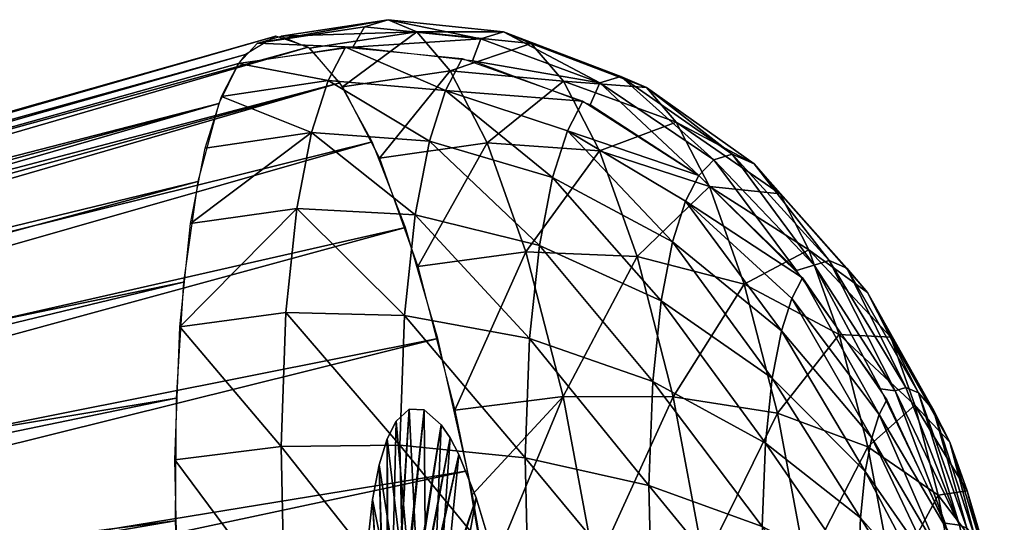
# Model space of a CAD drawing. Header units: centimetres. Extents: x 4.8 to 102.5, y -44.9 to 44.8.
# Tile 256 of 256: x 98.1 to 101.8, y -0.6 to 1.4. Entities that reach past the tile are written whole.
import ezdxf

# ---------------------------------------------------------------- set-up
doc = ezdxf.new("R2010")
doc.units = ezdxf.units.CM
doc.layers.get('0').update_dxf_attribs({"true_color": 0x5890e1})

msp = doc.modelspace()

# ---------------------------------------------------------------- meshes
at = {"color": 7, "true_color": 0xffffff}
mesh = msp.add_polyface(dxfattribs=at)
corners = [(99.2424, 1.1212, -8.7794), (98.8985, 1.1861, -8.3257), (99.3083, 1.2485, -8.4219), (98.8331, 1.0597, -8.6806), (99.1787, 0.9207, -9.1611), (98.7698, 0.8607, -9.0594), (98.7137, 0.5707, -9.4472), (99.1222, 0.6285, -9.5518), (98.6721, 0.174, -9.8185), (99.0802, 0.2288, -9.9258), (99.6931, 1.0821, -8.842), (99.7569, 1.2054, -8.4957), (99.0616, -0.2854, -10.2464), (98.6536, -0.3364, -10.1366), (99.5359, 0.2177, -9.9524), (99.9992, -0.3297, -10.1689), (99.5179, -0.2804, -10.2629), (99.5766, 0.6049, -9.5901), (100.0159, 0.1299, -9.8824), (99.6313, 0.8879, -9.2117), (100.0534, 0.4872, -9.548), (100.1039, 0.7484, -9.1988), (99.439, 0.8217, -6.0383), (99.7104, 1.158, -6.6376), (99.2975, 1.0963, -6.5547), (98.9715, 1.2638, -7.9585), (99.3369, 1.2492, -8.4276), (98.8985, 1.1861, -8.3257), (99.8281, 1.2812, -8.1373), (99.7965, 1.1962, -8.5007), (99.3819, 1.3268, -8.052), (99.4727, 1.3543, -7.6266), (99.0617, 1.2911, -7.5363), (99.5824, 1.3072, -7.1502), (99.1705, 1.2443, -7.0635), (100.0019, 0.4624, -5.6329), (99.5869, 0.4058, -5.5575), (99.7291, -0.1457, -5.1651), (99.8529, 0.8814, -6.1173), (99.9162, 1.3079, -7.7253), (100.0224, 1.2622, -7.2639)]
mesh.append_faces([[corners[k] for k in face] for face in [(0, 1, 2), (0, 3, 1), (4, 3, 0), (4, 5, 3), (4, 6, 5), (7, 6, 4), (7, 8, 6), (9, 8, 7), (2, 10, 0), (11, 10, 2), (12, 8, 9), (12, 13, 8), (14, 15, 16), (16, 9, 14), (9, 16, 12), (17, 18, 14), (19, 20, 17), (10, 21, 19), (14, 7, 17), (7, 14, 9), (17, 4, 19), (4, 17, 7), (19, 0, 10), (0, 19, 4), (22, 23, 24), (25, 26, 27), (26, 28, 29), (26, 30, 28), (25, 30, 26), (25, 31, 30), (32, 31, 25), (32, 33, 31), (34, 33, 32), (24, 33, 34), (24, 23, 33), (35, 36, 37), (38, 36, 35), (38, 22, 36), (23, 22, 38), (28, 31, 39), (31, 28, 30), (39, 33, 40), (33, 39, 31), (23, 40, 33)]], dxfattribs={"color": 7})
mesh = msp.add_polyface(dxfattribs=at)
corners = [(99.4818, -1.3517, -7.6817), (92.796, -2.0274, -6.2094), (92.7888, -2.034, -6.2449), (99.4903, -1.352, -7.6436), (92.8044, -2.0277, -6.1714), (99.4996, -1.3603, -7.605), (92.8137, -2.036, -6.1328), (99.5094, -1.3767, -7.5683), (92.8235, -2.0525, -6.096), (99.5189, -1.4006, -7.5357), (92.8331, -2.0763, -6.0635), (92.8419, -2.1058, -6.0371), (99.5277, -1.4301, -7.5094), (92.8494, -2.1389, -6.0179), (99.5353, -1.4631, -7.4901), (92.8556, -2.173, -6.0058), (99.5414, -1.4973, -7.4781), (92.8604, -2.209, -6.0001), (99.4599, -1.5302, -7.8634), (92.772, -2.1664, -6.3822), (92.774, -2.2059, -6.3911), (99.4578, -1.4906, -7.8544), (92.7719, -2.1285, -6.3652), (99.4578, -1.4528, -7.8375), (92.7738, -2.0949, -6.3411), (99.4597, -1.4191, -7.8134), (92.7775, -2.0674, -6.3116), (99.4634, -1.3916, -7.7838), (92.7827, -2.047, -6.2787), (99.4686, -1.3713, -7.751), (92.7888, -2.034, -6.2449), (93.5335, -1.7112, -4.5978), (93.073, -1.8524, -4.8713), (93.5768, -2.0296, -4.5475), (93.0305, -1.6145, -4.9551), (93.4795, -1.4086, -4.7043), (92.9778, -1.3848, -5.0891), (93.4125, -1.1165, -4.8747), (92.9165, -1.1791, -5.2727), (93.3346, -0.855, -5.1082), (93.2499, -0.644, -5.3959), (92.8499, -1.0132, -5.499), (98.8223, 1.032, -8.7426), (92.8995, -0.5675, -6.9522), (92.9433, -0.4809, -6.7134), (92.8605, -0.6951, -7.1879), (98.7414, 0.7329, -9.2472), (92.8286, -0.8643, -7.4106), (98.6864, 0.3454, -9.6748), (92.8057, -1.0724, -7.6098), (98.6582, -0.1002, -10.0073), (92.7934, -1.3133, -7.7761), (98.6547, -0.5713, -10.2393), (92.7925, -1.578, -7.9019), (98.6738, -1.0757, -10.3842), (92.8026, -1.8554, -7.9831), (92.8229, -2.1341, -8.019), (99.9423, -1.5095, -4.8225), (93.5768, -2.0296, -4.5475), (93.6093, -2.3727, -4.5574), (99.872, -0.9369, -4.8791), (93.5335, -1.7112, -4.5978), (99.7774, -0.3787, -5.0524), (93.4795, -1.4086, -4.7043), (99.6639, 0.129, -5.3351), (93.4125, -1.1165, -4.8747), (99.5389, 0.5564, -5.7064), (93.3346, -0.855, -5.1082), (99.4109, 0.8855, -6.1367), (93.2499, -0.644, -5.3959), (99.2873, 1.1118, -6.5942), (93.2066, -0.5624, -5.5552), (93.1636, -0.4985, -5.7213), (99.1651, 1.2485, -7.0863), (93.0809, -0.4254, -6.063), (99.0417, 1.2907, -7.6274), (93.0065, -0.4227, -6.3997), (98.9247, 1.2207, -8.1909), (92.9433, -0.4809, -6.7134)]
mesh.append_faces([[corners[k] for k in face] for face in [(0, 1, 2), (3, 4, 1), (5, 6, 4), (7, 8, 6), (9, 10, 8), (9, 11, 10), (12, 13, 11), (14, 15, 13), (16, 17, 15), (18, 19, 20), (21, 22, 19), (23, 24, 22), (25, 26, 24), (27, 28, 26), (29, 30, 28), (31, 32, 33), (31, 34, 32), (35, 34, 31), (35, 36, 34), (37, 36, 35), (37, 38, 36), (39, 38, 37), (40, 41, 39), (42, 43, 44), (42, 45, 43), (46, 47, 45), (48, 49, 47), (50, 51, 49), (52, 51, 50), (52, 53, 51), (54, 53, 52), (54, 55, 53), (54, 56, 55), (57, 58, 59), (60, 61, 58), (62, 63, 61), (64, 65, 63), (66, 67, 65), (68, 69, 67), (70, 71, 69), (70, 72, 71), (73, 74, 72), (75, 76, 74), (77, 78, 76)]], dxfattribs={"color": 7})
mesh = msp.add_polyface(dxfattribs=at)
corners = [(92.8493, -2.4197, -6.1475), (99.5413, -1.7309, -7.5859), (99.5351, -1.7439, -7.6197), (99.4818, -1.3517, -7.6817), (92.7888, -2.034, -6.2449), (99.4747, -1.3583, -7.7171), (99.4903, -1.352, -7.6436), (92.796, -2.0274, -6.2094), (99.4996, -1.3603, -7.605), (92.8044, -2.0277, -6.1714), (99.5094, -1.3767, -7.5683), (92.8137, -2.036, -6.1328), (99.5189, -1.4006, -7.5357), (92.8235, -2.0525, -6.096), (99.5277, -1.4301, -7.5094), (92.8419, -2.1058, -6.0371), (99.5353, -1.4631, -7.4901), (92.8494, -2.1389, -6.0179), (99.5414, -1.4973, -7.4781), (92.8556, -2.173, -6.0058), (99.5463, -1.5333, -7.4724), (92.8604, -2.209, -6.0001), (99.55, -1.5721, -7.4735), (92.8641, -2.2478, -6.0013), (99.552, -1.6116, -7.4824), (92.8661, -2.2873, -6.0102), (99.5521, -1.6494, -7.4994), (92.8662, -2.3252, -6.0271), (99.5502, -1.6831, -7.5235), (92.8643, -2.3588, -6.0513), (99.5464, -1.7106, -7.5531), (92.8606, -2.3863, -6.0808), (92.8554, -2.4067, -6.1137), (92.7888, -2.034, -6.2449), (99.4686, -1.3713, -7.751), (99.4747, -1.3583, -7.7171), (99.5102, -1.7419, -7.7319), (92.8244, -2.4177, -6.2596), (99.5196, -1.7502, -7.6932), (99.5005, -1.7255, -7.7686), (92.8146, -2.4012, -6.2964), (99.4909, -1.7017, -7.8011), (92.8051, -2.3774, -6.3289), (99.4821, -1.6721, -7.8275), (92.7963, -2.3478, -6.3553), (99.4745, -1.6391, -7.8468), (92.7887, -2.3148, -6.3745), (99.4684, -1.6049, -7.8588), (92.7826, -2.2806, -6.3866), (99.4635, -1.5689, -7.8645), (92.7777, -2.2447, -6.3923), (99.4599, -1.5302, -7.8634), (92.774, -2.2059, -6.3911), (99.4578, -1.4906, -7.8544), (92.772, -2.1664, -6.3822), (99.4578, -1.4528, -7.8375), (92.7719, -2.1285, -6.3652), (99.4597, -1.4191, -7.8134), (92.7738, -2.0949, -6.3411), (99.4634, -1.3916, -7.7838), (92.7775, -2.0674, -6.3116), (92.7827, -2.047, -6.2787), (98.8223, 1.032, -8.7426), (92.9433, -0.4809, -6.7134), (98.8985, 1.1861, -8.3257), (98.7414, 0.7329, -9.2472), (92.8605, -0.6951, -7.1879), (98.6864, 0.3454, -9.6748), (92.8286, -0.8643, -7.4106), (98.6582, -0.1002, -10.0073), (92.8057, -1.0724, -7.6098), (98.7179, -1.628, -10.4374), (92.8229, -2.1341, -8.019), (98.6738, -1.0757, -10.3842), (92.9433, -0.4809, -6.7134), (98.9247, 1.2207, -8.1909), (98.8985, 1.1861, -8.3257), (99.872, -0.9369, -4.8791), (93.5768, -2.0296, -4.5475), (99.9423, -1.5095, -4.8225), (99.7774, -0.3787, -5.0524), (93.5335, -1.7112, -4.5978), (99.6639, 0.129, -5.3351), (93.4795, -1.4086, -4.7043), (99.5389, 0.5564, -5.7064), (93.4125, -1.1165, -4.8747), (99.4109, 0.8855, -6.1367), (93.3346, -0.855, -5.1082), (99.2873, 1.1118, -6.5942), (93.2499, -0.644, -5.3959), (99.1651, 1.2485, -7.0863), (93.1636, -0.4985, -5.7213), (99.0417, 1.2907, -7.6274), (93.0809, -0.4254, -6.063), (93.0065, -0.4227, -6.3997)]
mesh.append_faces([[corners[k] for k in face] for face in [(0, 1, 2), (3, 4, 5), (6, 7, 3), (8, 9, 6), (10, 11, 8), (12, 13, 10), (14, 15, 12), (16, 17, 14), (18, 19, 16), (20, 21, 18), (22, 23, 20), (24, 25, 22), (26, 27, 24), (28, 29, 26), (30, 31, 28), (1, 32, 30), (33, 34, 35), (36, 37, 38), (39, 40, 36), (41, 42, 39), (43, 44, 41), (45, 46, 43), (47, 48, 45), (49, 50, 47), (51, 52, 49), (53, 54, 51), (55, 56, 53), (57, 58, 55), (59, 60, 57), (34, 61, 59), (62, 63, 64), (65, 66, 62), (67, 68, 65), (69, 70, 67), (71, 72, 73), (74, 75, 76), (77, 78, 79), (80, 81, 77), (82, 83, 80), (84, 85, 82), (86, 87, 84), (88, 89, 86), (90, 91, 88), (92, 93, 90), (75, 94, 92)]], dxfattribs={"color": 7})
mesh = msp.add_polyface(dxfattribs=at)
corners = [(100.2198, 1.0414, -8.5381), (99.6931, 1.0821, -8.842), (99.7569, 1.2054, -8.4957), (100.1609, 0.9276, -8.8577), (100.6658, 0.7554, -8.5427), (100.6147, 0.6565, -8.8203), (100.4743, -0.4356, -9.9593), (100.0159, 0.1299, -9.8824), (100.4887, -0.0364, -9.7104), (99.9992, -0.3297, -10.1689), (99.5359, 0.2177, -9.9524), (100.5213, 0.274, -9.42), (100.9214, -0.2724, -9.4449), (100.5652, 0.5008, -9.1167), (100.9476, -0.0233, -9.2119), (100.0534, 0.4872, -9.548), (99.5766, 0.6049, -9.5901), (100.1039, 0.7484, -9.1988), (99.6313, 0.8879, -9.2117), (100.6658, 0.7554, -8.5427), (100.2855, 1.1114, -8.2074), (100.723, 0.8161, -8.2555), (100.2487, 1.0269, -8.5395), (99.7965, 1.1962, -8.5007), (99.8281, 1.2812, -8.1373), (100.0019, 0.4624, -5.6329), (99.7291, -0.1457, -5.1651), (100.1451, -0.0933, -5.2375), (100.3667, 1.136, -7.8271), (100.7935, 0.8375, -7.9252), (99.9162, 1.3079, -7.7253), (100.4648, 1.0939, -7.4013), (100.0224, 1.2622, -7.2639), (100.5792, 0.9606, -6.9431), (100.8787, 0.8009, -7.5553), (100.1463, 1.1178, -6.7673), (99.7104, 1.158, -6.6376), (100.2844, 0.8498, -6.2634), (100.7066, 0.7133, -6.478), (100.4287, 0.4439, -5.7942), (100.8398, 0.3387, -6.0451), (99.8529, 0.8814, -6.1173), (100.5675, -0.0943, -5.4112)]
mesh.append_faces([[corners[k] for k in face] for face in [(0, 1, 2), (0, 3, 1), (4, 3, 0), (4, 5, 3), (6, 7, 8), (7, 6, 9), (9, 10, 7), (11, 12, 8), (13, 14, 11), (8, 15, 11), (15, 8, 7), (7, 16, 15), (11, 17, 13), (17, 11, 15), (15, 18, 17), (13, 3, 5), (3, 13, 17), (17, 1, 3), (19, 20, 21), (22, 20, 19), (23, 20, 22), (23, 24, 20), (25, 26, 27), (21, 28, 29), (28, 21, 20), (20, 30, 28), (30, 20, 24), (31, 29, 28), (28, 32, 31), (32, 28, 30), (33, 34, 31), (31, 35, 33), (35, 31, 32), (32, 36, 35), (33, 37, 38), (37, 33, 35), (38, 39, 40), (39, 38, 37), (35, 41, 37), (41, 35, 36), (37, 25, 39), (25, 37, 41), (42, 40, 39), (39, 27, 42), (27, 39, 25)]], dxfattribs={"color": 7})
mesh = msp.add_polyface(dxfattribs=at)
corners = [(101.0635, 0.3629, -8.508), (100.6147, 0.6565, -8.8203), (100.6658, 0.7554, -8.5427), (101.0225, 0.2836, -8.7307), (101.3584, -0.1627, -8.5967), (101.3877, -0.1061, -8.4376), (100.9214, -0.2724, -9.4449), (100.5213, 0.274, -9.42), (100.9476, -0.0233, -9.2119), (101.3048, -0.382, -8.9404), (100.9828, 0.1587, -8.9685), (101.33, -0.252, -8.7666), (100.5652, 0.5008, -9.1167), (101.3631, -0.0637, -8.4449), (101.1093, 0.4116, -8.2775), (101.4204, -0.0713, -8.273), (101.0404, 0.3903, -8.5113), (100.723, 0.8161, -8.2555), (100.6658, 0.7554, -8.5427), (101.166, 0.4288, -8.0126), (101.4609, -0.059, -8.0837), (100.7935, 0.8375, -7.9252), (101.2343, 0.3994, -7.7158), (101.5097, -0.08, -7.8717), (100.8787, 0.8009, -7.5553), (101.314, 0.3065, -7.3964), (101.5666, -0.1463, -7.6435), (100.978, 0.6851, -7.1573), (100.4648, 1.0939, -7.4013), (100.5792, 0.9606, -6.9431), (101.4028, 0.1342, -7.0723), (101.63, -0.2694, -7.412), (101.0887, 0.4703, -6.7533), (101.4956, -0.1269, -6.7706), (101.2044, 0.145, -6.3773), (101.3156, -0.2864, -6.0703), (100.7066, 0.7133, -6.478), (100.8398, 0.3387, -6.0451), (100.9678, -0.158, -5.6916), (100.5675, -0.0943, -5.4112)]
mesh.append_faces([[corners[k] for k in face] for face in [(0, 1, 2), (0, 3, 1), (0, 4, 3), (5, 4, 0), (6, 7, 8), (9, 10, 11), (10, 9, 8), (8, 12, 10), (11, 3, 4), (3, 11, 10), (10, 1, 3), (1, 10, 12), (13, 14, 15), (16, 14, 13), (16, 17, 14), (18, 17, 16), (15, 19, 20), (19, 15, 14), (14, 21, 19), (21, 14, 17), (20, 22, 23), (22, 20, 19), (19, 24, 22), (24, 19, 21), (23, 25, 26), (25, 23, 22), (22, 27, 25), (27, 22, 24), (21, 28, 24), (24, 29, 27), (26, 30, 31), (30, 26, 25), (25, 32, 30), (32, 25, 27), (33, 31, 30), (30, 34, 33), (34, 30, 32), (35, 33, 34), (27, 36, 32), (36, 27, 29), (32, 37, 34), (37, 32, 36), (34, 38, 35), (38, 34, 37), (37, 39, 38)]], dxfattribs={"color": 7})
mesh = msp.add_polyface(dxfattribs=at)
corners = [(99.925, -0.9177, -6.4733), (99.6222, -1.5393, -7.6943), (99.9675, -1.1556, -6.3895), (99.6222, -1.5393, -7.6943), (99.8723, -0.6879, -6.6073), (99.6222, -1.5393, -7.6943), (99.8111, -0.4823, -6.7909), (99.6222, -1.5393, -7.6943), (99.7445, -0.3163, -7.0172), (99.6222, -1.5393, -7.6943), (99.7104, -0.2522, -7.1424), (99.6766, -0.2019, -7.2731), (99.6222, -1.5393, -7.6943), (99.6116, -0.1444, -7.5418), (99.6222, -1.5393, -7.6943), (99.553, -0.1423, -7.8066), (99.6222, -1.5393, -7.6943), (99.7104, -0.2522, -7.1424), (99.4996, -1.3603, -7.605), (99.6766, -0.2019, -7.2731), (99.7445, -0.3163, -7.0172), (99.5045, -1.3675, -7.5863), (99.8111, -0.4823, -6.7909), (99.5094, -1.3767, -7.5683), (99.5189, -1.4006, -7.5357), (99.8723, -0.6879, -6.6073), (99.5277, -1.4301, -7.5094), (99.925, -0.9177, -6.4733), (99.5353, -1.4631, -7.4901), (99.9675, -1.1556, -6.3895), (100.0015, -1.4061, -6.3499), (99.5414, -1.4973, -7.4781), (100.4848, -0.916, -10.1319), (100.9507, -1.4081, -9.8334), (100.5252, -1.4519, -10.1945), (100.4743, -0.4356, -9.9593), (100.9183, -0.9782, -9.7831), (100.4887, -0.0364, -9.7104), (100.9098, -0.5927, -9.6446), (100.0114, -0.8828, -10.3676), (100.0578, -1.4997, -10.4398), (99.5311, -0.8797, -10.4782), (99.5814, -1.5483, -10.5564), (99.9992, -0.3297, -10.1689), (99.5179, -0.2804, -10.2629), (100.2683, -0.7527, -4.9807), (99.8999, -1.1403, -4.8458), (100.3592, -1.4597, -4.8924), (99.8514, -0.8002, -4.9101), (100.1451, -0.0933, -5.2375), (99.7951, -0.4714, -5.0147), (99.7291, -0.1457, -5.1651), (100.5675, -0.0943, -5.4112), (100.6868, -0.733, -5.1624), (100.7748, -1.4179, -5.0769)]
mesh.append_faces([[corners[k] for k in face] for face in [(0, 1, 2), (0, 3, 1), (4, 3, 0), (4, 5, 3), (6, 5, 4), (6, 7, 5), (8, 7, 6), (8, 9, 7), (10, 9, 8), (11, 9, 10), (11, 12, 9), (13, 12, 11), (13, 14, 12), (15, 16, 14), (17, 18, 19), (20, 21, 17), (22, 23, 20), (22, 24, 23), (25, 24, 22), (25, 26, 24), (27, 26, 25), (27, 28, 26), (29, 28, 27), (30, 31, 29), (32, 33, 34), (35, 36, 32), (37, 38, 35), (34, 39, 32), (39, 34, 40), (40, 41, 39), (41, 40, 42), (32, 43, 35), (43, 32, 39), (39, 44, 43), (44, 39, 41), (45, 46, 47), (45, 48, 46), (49, 48, 45), (49, 50, 48), (49, 51, 50), (52, 45, 53), (45, 52, 49), (53, 47, 54), (47, 53, 45)]], dxfattribs={"color": 7})
mesh = msp.add_polyface(dxfattribs=at)
corners = [(101.6247, -0.6143, -8.3394), (101.3584, -0.1627, -8.5967), (101.3877, -0.1061, -8.4376), (101.5915, -0.6983, -8.5288), (101.33, -0.252, -8.7666), (101.7671, -1.1397, -8.2587), (101.5615, -1.0074, -8.807), (101.2862, -0.5599, -9.1069), (101.5663, -0.8756, -8.7248), (101.2779, -0.7887, -9.2496), (101.2839, -1.0641, -9.3485), (100.9098, -0.5927, -9.6446), (100.9183, -0.9782, -9.7831), (100.4743, -0.4356, -9.9593), (100.9214, -0.2724, -9.4449), (100.4887, -0.0364, -9.7104), (101.3048, -0.382, -8.9404), (101.577, -0.7732, -8.629), (100.9476, -0.0233, -9.2119), (101.7989, -1.1286, -8.1091), (101.695, -0.5993, -8.0135), (101.7278, -0.6375, -7.8821), (101.7896, -1.12, -8.1473), (101.6669, -0.5872, -8.1356), (101.4204, -0.0713, -8.273), (101.4609, -0.059, -8.0837), (101.6119, -0.5804, -8.3465), (101.781, -1.1192, -8.1862), (101.3631, -0.0637, -8.4449), (101.5097, -0.08, -7.8717), (101.5666, -0.1463, -7.6435), (101.63, -0.2694, -7.412), (101.7643, -0.7084, -7.7488), (101.6964, -0.4559, -7.1964), (101.8025, -0.8158, -7.6247), (101.4956, -0.1269, -6.7706), (101.7601, -0.7032, -7.0205), (101.8392, -0.9582, -7.5234), (101.5848, -0.473, -6.5242), (101.3156, -0.2864, -6.0703), (101.6616, -0.8838, -6.3642), (101.4112, -0.7984, -5.8708), (101.0779, -0.7474, -5.462), (100.9678, -0.158, -5.6916), (100.6868, -0.733, -5.1624), (100.5675, -0.0943, -5.4112)]
mesh.append_faces([[corners[k] for k in face] for face in [(0, 1, 2), (1, 3, 4), (0, 3, 1), (5, 3, 0), (6, 7, 8), (7, 6, 9), (10, 11, 9), (12, 13, 11), (9, 14, 7), (14, 9, 11), (11, 15, 14), (8, 16, 17), (16, 8, 7), (17, 4, 3), (4, 17, 16), (7, 18, 16), (18, 7, 14), (19, 20, 21), (22, 23, 20), (23, 24, 25), (26, 23, 27), (26, 24, 23), (28, 24, 26), (23, 29, 20), (29, 23, 25), (20, 30, 21), (30, 20, 29), (21, 31, 32), (31, 21, 30), (32, 33, 34), (33, 32, 31), (31, 35, 33), (34, 36, 37), (36, 34, 33), (33, 38, 36), (38, 33, 35), (35, 39, 38), (40, 36, 38), (38, 41, 40), (41, 38, 39), (39, 42, 41), (42, 39, 43), (43, 44, 42), (44, 43, 45)]], dxfattribs={"color": 7})
mesh = msp.add_polyface(dxfattribs=at)
corners = [(99.4689, -0.2562, -8.2412), (99.6222, -1.5393, -7.6943), (99.5033, -0.188, -8.0533), (99.6222, -1.5393, -7.6943), (99.4382, -0.3565, -8.4265), (99.6222, -1.5393, -7.6943), (99.4131, -0.4896, -8.6016), (99.6222, -1.5393, -7.6943), (99.3951, -0.6532, -8.7583), (99.6222, -1.5393, -7.6943), (99.3855, -0.8427, -8.8891), (99.6222, -1.5393, -7.6943), (99.3847, -1.0508, -8.9881), (99.3927, -1.269, -9.0519), (99.6222, -1.5393, -7.6943), (99.6222, -1.5393, -7.6943), (99.5033, -0.188, -8.0533), (99.6222, -1.5393, -7.6943), (99.553, -0.1423, -7.8066), (99.6222, -1.5393, -7.6943), (99.6116, -0.1444, -7.5418), (99.553, -0.1423, -7.8066), (99.4747, -1.3583, -7.7171), (99.5033, -0.188, -8.0533), (99.4818, -1.3517, -7.6817), (99.6116, -0.1444, -7.5418), (99.4903, -1.352, -7.6436), (99.6766, -0.2019, -7.2731), (99.4996, -1.3603, -7.605), (99.7104, -0.2522, -7.1424), (99.5045, -1.3675, -7.5863), (99.7445, -0.3163, -7.0172), (99.5094, -1.3767, -7.5683), (99.4747, -1.3583, -7.7171), (99.4689, -0.2562, -8.2412), (99.5033, -0.188, -8.0533), (99.4697, -1.3681, -7.7441), (99.4382, -0.3565, -8.4265), (99.4653, -1.3825, -7.7708), (99.4131, -0.4896, -8.6016), (99.4617, -1.4016, -7.7959), (99.3951, -0.6532, -8.7583), (99.4592, -1.4251, -7.8184), (99.3855, -0.8427, -8.8891), (99.4578, -1.4523, -7.8372), (99.3847, -1.0508, -8.9881), (99.4577, -1.4823, -7.8515), (99.4588, -1.5136, -7.8606), (99.3927, -1.269, -9.0519), (99.0752, -0.9041, -10.4686), (98.6536, -0.3364, -10.1366), (99.0616, -0.2854, -10.2464), (98.6671, -0.9505, -10.3572), (99.1272, -1.5943, -10.5494), (99.5814, -1.5483, -10.5564), (99.5311, -0.8797, -10.4782), (99.5179, -0.2804, -10.2629)]
mesh.append_faces([[corners[k] for k in face] for face in [(0, 1, 2), (0, 3, 1), (4, 3, 0), (4, 5, 3), (6, 5, 4), (6, 7, 5), (8, 7, 6), (8, 9, 7), (10, 9, 8), (10, 11, 9), (12, 11, 10), (13, 14, 12), (15, 16, 17), (18, 19, 20), (16, 15, 18), (21, 22, 23), (21, 24, 22), (25, 24, 21), (25, 26, 24), (27, 26, 25), (27, 28, 26), (29, 30, 28), (31, 32, 30), (33, 34, 35), (36, 34, 33), (36, 37, 34), (38, 37, 36), (38, 39, 37), (40, 39, 38), (40, 41, 39), (42, 41, 40), (42, 43, 41), (44, 43, 42), (44, 45, 43), (46, 45, 44), (47, 45, 46), (47, 48, 45), (49, 50, 51), (49, 52, 50), (53, 52, 49), (54, 49, 55), (49, 54, 53), (55, 51, 56), (51, 55, 49)]], dxfattribs={"color": 7})

doc.saveas('drawing.dxf')
